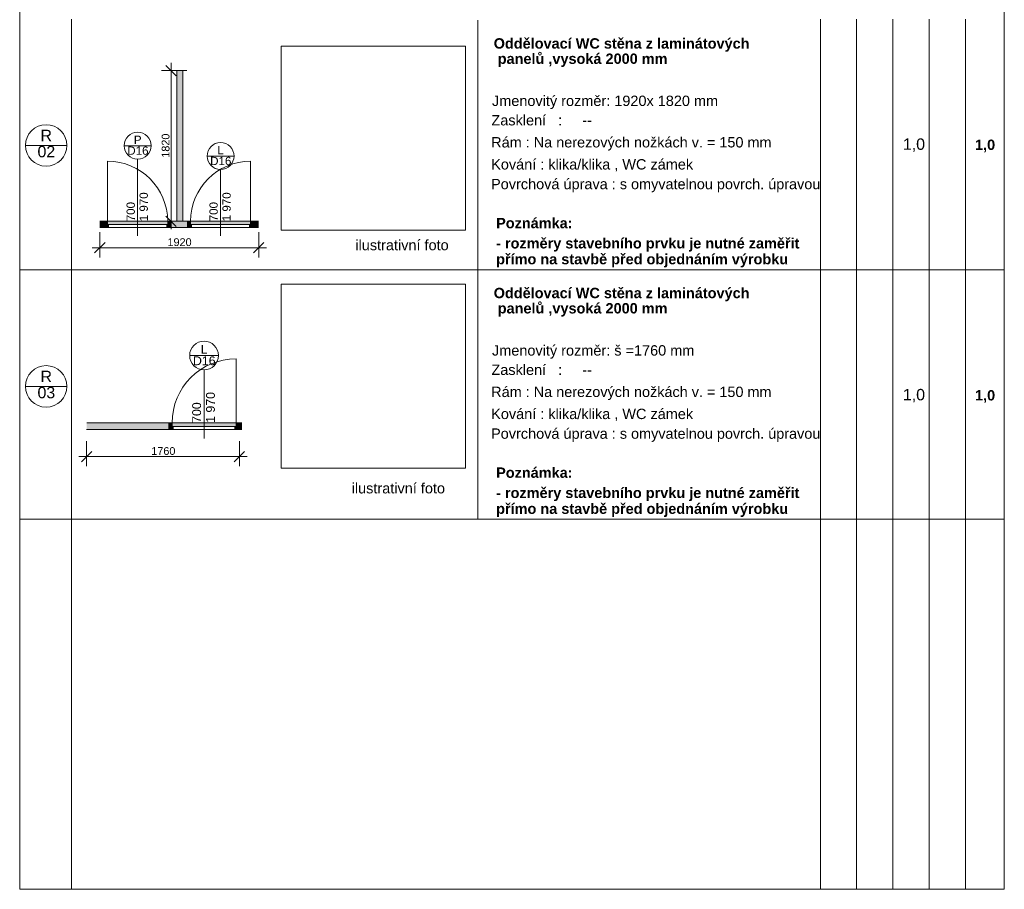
# Model space of a CAD drawing. Header units: millimetres. Extents: x 15381 to 191117, y -190522 to 367005.
# Tile 33 of 71: x 67117 to 86117, y 92233 to 109024. Entities that reach past the tile are written whole.
import ezdxf

# ---------------------------------------------------------------- set-up
doc = ezdxf.new("R2010")
doc.units = ezdxf.units.MM
doc.header["$MEASUREMENT"] = 0
doc.header["$XCLIPFRAME"] = 0
for name, color, linetype in [('Konstrukce - nosné', 7, 'Continuous'), ('Kresby a obrázky', 7, 'Continuous'), ('Kóty - SP', 7, 'Continuous'), ('Výplně – Řezové', 7, 'Continuous')]:
    doc.layers.add(name, color=color, linetype=linetype)
doc.styles.add('GENEROVANÝ_STYL_1', font='txt')
doc.styles.add('GENEROVANÝ_STYL_2', font='txt')
doc.styles.add('GENEROVANÝ_STYL_7', font='txt')
doc.dimstyles.new('GENEROVANÝ_STYL__8', dxfattribs={"dimtxt": 150, "dimasz": 190, "dimexe": 0.18, "dimexo": 300, "dimgap": 0, "dimtad": 1, "dimdec": 0, "dimzin": 0, "dimdsep": 46, "dimtxsty": 'GENEROVANÝ_STYL_7', "dimblk": 'ARROWHEAD_6', "dimblk1": 'ARROWHEAD_6', "dimblk2": 'ARROWHEAD_6', "dimcen": 0.09, "dimclrd": 154, "dimclre": 154, "dimclrt": 154, "dimazin": 0, "dimtfac": 1, "dimtdec": 4, "dimtmove": 0, "dimatfit": 3, "dimfxl": 1, "dimtolj": 1, "dimtzin": 0, "dimarcsym": 0})
doc.dimstyles.new('GENEROVANÝ_STYL__9', dxfattribs={"dimtxt": 150, "dimasz": 190, "dimexe": 0.18, "dimexo": 300, "dimgap": 0, "dimtad": 1, "dimtih": 1, "dimtoh": 1, "dimdec": 0, "dimzin": 0, "dimdsep": 46, "dimtxsty": 'GENEROVANÝ_STYL_7', "dimblk": 'ARROWHEAD_6', "dimblk1": 'ARROWHEAD_6', "dimblk2": 'ARROWHEAD_6', "dimcen": 0.09, "dimclrd": 154, "dimclre": 154, "dimclrt": 154, "dimazin": 0, "dimtfac": 1, "dimtdec": 4, "dimtmove": 0, "dimatfit": 3, "dimfxl": 1, "dimtolj": 1, "dimtzin": 0, "dimarcsym": 0})
picture_1 = doc.add_image_def('image9.jpg', size_in_pixel=(334, 365))

# ---------------------------------------------------------------- blocks, each defined once
blk = doc.blocks.new('*D30')
at = {"layer": 'Kóty - SP', "color": 154, "linetype": 'Continuous', "lineweight": 13}
for p, q in [((70140, 107941), (69940, 108141)), ((70040, 108041), (70040, 108191)), ((70340, 108041), (69852, 108041)), ((70040, 105132), (70040, 108041)), ((70340, 105132), (69852, 105132)), ((69940, 105232), (70140, 105032)), ((70040, 104982), (70040, 105132))]:
    blk.add_line(p, q, dxfattribs=at)
at = {"layer": 'Kóty - SP', "color": 154, "lineweight": 13, "insert": (70010, 106359), "char_height": 150, "attachment_point": 7, "rotation": 90, "style": 'GENEROVANÝ_STYL_7'}
blk.add_mtext('\\A1;{\\pql;\\fArial|b0|i0|c0|p38;1820}', dxfattribs=at)
blk = doc.blocks.new('ARROWHEAD_6')
at = {"color": 0, "linetype": 'Continuous', "lineweight": 0}
for p, q in [((0, 0), (-1, 0)), ((-0.5, -0.5), (0.5, 0.5))]:
    blk.add_line(p, q, dxfattribs=at)
blk = doc.blocks.new('*D31')
at = {"layer": 'Kóty - SP', "color": 154, "linetype": 'Continuous', "lineweight": 13}
for p, q in [((68664, 104434), (68664, 104922)), ((71729, 104434), (71729, 104922)), ((68764, 104722), (68564, 104522)), ((71629, 104522), (71829, 104722)), ((68514, 104622), (68664, 104622)), ((68664, 104622), (71729, 104622)), ((71729, 104622), (71879, 104622))]:
    blk.add_line(p, q, dxfattribs=at)
at = {"layer": 'Kóty - SP', "color": 154, "lineweight": 13, "insert": (69969, 104652), "char_height": 150, "attachment_point": 7, "style": 'GENEROVANÝ_STYL_7'}
blk.add_mtext('\\A1;{\\pql;\\fArial|b0|i0|c0|p38;1920}', dxfattribs=at)
blk = doc.blocks.new('*D32')
at = {"layer": 'Kóty - SP', "color": 154, "linetype": 'Continuous', "lineweight": 13}
for p, q in [((68409, 100402), (68409, 100889)), ((71357, 100402), (71357, 100889)), ((68259, 100589), (68409, 100589)), ((68509, 100689), (68309, 100489)), ((68409, 100589), (71357, 100589)), ((71257, 100489), (71457, 100689)), ((71357, 100589), (71507, 100589))]:
    blk.add_line(p, q, dxfattribs=at)
at = {"layer": 'Kóty - SP', "color": 154, "lineweight": 13, "insert": (69656, 100619), "char_height": 150, "attachment_point": 7, "style": 'GENEROVANÝ_STYL_7'}
blk.add_mtext('\\A1;{\\pql;\\fArial|b0|i0|c0|p38;1760}', dxfattribs=at)

msp = doc.modelspace()

# ---------------------------------------------------------------- hatches: boundary and pattern name
at = {"layer": 'Výplně – Řezové', "linetype": 'Continuous', "lineweight": 20, "true_color": 0xffaaaa}
for points in [[(70148.4, 108041.3), (70148.4, 105131.7), (70268.4, 105131.7), (70268.4, 108041.3)], [(68663.7, 105011.7), (68753.8, 105011.7), (68753.8, 105131.7), (68663.7, 105131.7)], [(68753.8, 105011.7), (68833.8, 105011.7), (68833.8, 105067.7), (68814.6, 105067.7), (68814.6, 105131.7), (68753.8, 105131.7)], [(69973, 105131.7), (68814.6, 105131.7), (68814.6, 105067.7), (69973, 105067.7)], [(69953.8, 105011.7), (70033.8, 105011.7), (70033.8, 105131.7), (69973, 105131.7), (69973, 105067.7), (69953.8, 105067.7)], [(70353.2, 105131.7), (70033.8, 105131.7), (70033.8, 105011.7), (70353.2, 105011.7)], [(70433.2, 105011.7), (70433.2, 105067.7), (70414, 105067.7), (70414, 105131.7), (70353.2, 105131.7), (70353.2, 105011.7)], [(70414, 105131.7), (70414, 105067.7), (71572.4, 105067.7), (71572.4, 105131.7)], [(71633.2, 105011.7), (71633.2, 105131.7), (71572.4, 105131.7), (71572.4, 105067.7), (71553.2, 105067.7), (71553.2, 105011.7)], [(71633.2, 105011.7), (71728.8, 105011.7), (71728.8, 105131.7), (71633.2, 105131.7)], [(68411.5, 101239), (68409.2, 101111.1), (69992.4, 101111.1), (69992.4, 101239)], [(70077.7, 101111.1), (70077.7, 101170.8), (70057.2, 101170.8), (70057.2, 101239), (69992.4, 101239), (69992.4, 101111.1)], [(70057.2, 101239), (70057.2, 101170.8), (71292.3, 101170.8), (71292.3, 101239)], [(71357.1, 101111.1), (71357.1, 101239), (71292.3, 101239), (71292.3, 101170.8), (71271.8, 101170.8), (71271.8, 101111.1)], [(71357.1, 101239), (71357.1, 101111.1), (71404.2, 101111.1), (71406.5, 101239)]]:
    msp.add_hatch(color=21, dxfattribs=at).paths.add_polyline_path(points)

# ---------------------------------------------------------------- linework, layer by layer
at = {"color": 7, "linetype": 'Continuous', "lineweight": 20}
for p, q in [((67117.4, 119933.2), (67117.4, 92233.2)), ((86117.4, 92233.2), (86117.4, 119933.2)), ((68117.4, 109033.2), (68117.4, 100633.2)), ((75958.1, 109015.4), (75958.1, 99377.6)), ((82567.4, 109033.2), (82567.4, 100633.2)), ((83267.4, 109033.2), (83267.4, 100633.2)), ((83967.4, 109033.2), (83967.4, 100633.2)), ((84667.4, 109033.2), (84667.4, 100633.2)), ((85367.4, 109033.2), (85367.4, 100633.2)), ((68028, 106596.8), (67228, 106596.8)), ((86117.4, 104196.5), (67117.4, 104196.5)), ((68028, 101944), (67228, 101944)), ((68117.4, 100633.2), (68117.4, 92233.2)), ((82567.4, 100633.2), (82567.4, 92233.2)), ((83267.4, 100633.2), (83267.4, 92233.2)), ((83967.4, 100633.2), (83967.4, 92233.2)), ((84667.4, 100633.2), (84667.4, 92233.2)), ((85367.4, 100633.2), (85367.4, 92233.2)), ((86117.4, 99377.6), (67117.4, 99377.6)), ((67117.4, 92233.2), (86117.4, 92233.2))]:
    msp.add_line(p, q, dxfattribs=at)
for centre in [(67628, 106596.8), (67628, 101944)]:
    msp.add_circle(centre, 400, dxfattribs=at)
at = {"layer": 'Konstrukce - nosné', "color": 1, "linetype": 'Continuous', "lineweight": 18}
for p, q in [((69133.8, 106591.2), (69653.8, 106591.2)), ((68814.6, 105131.7), (68814.6, 106290.1)), ((69393.8, 106331.2), (69393.8, 104851.7)), ((70733.2, 106391.2), (71253.2, 106391.2)), ((71572.4, 105131.7), (71572.4, 106290.1)), ((70993.2, 106131.2), (70993.2, 104851.7)), ((68753.8, 105131.7), (68753.8, 105011.7)), ((70033.8, 105131.7), (68753.8, 105131.7)), ((68753.8, 105011.7), (68753.8, 105131.7)), ((68753.8, 105131.7), (68814.6, 105131.7)), ((68753.8, 105131.7), (68753.8, 105011.7)), ((68753.8, 105131.7), (68753.8, 105011.7)), ((68814.6, 105131.7), (68814.6, 105067.7)), ((69973, 105131.7), (68814.6, 105131.7)), ((68814.6, 105131.7), (68814.6, 105067.7)), ((69973, 105067.7), (69973, 105131.7)), ((69973, 105131.7), (70033.8, 105131.7)), ((69973, 105067.7), (69973, 105131.7)), ((70033.8, 105131.7), (70033.8, 105011.7)), ((70033.8, 105131.7), (70033.8, 105011.7)), ((70033.8, 105131.7), (70033.8, 105011.7)), ((70033.8, 105131.7), (70033.8, 105011.7)), ((70353.2, 105011.7), (70353.2, 105131.7)), ((70353.2, 105131.7), (71633.2, 105131.7)), ((70414, 105131.7), (70353.2, 105131.7)), ((70353.2, 105131.7), (70353.2, 105011.7)), ((70353.2, 105011.7), (70353.2, 105131.7)), ((70353.2, 105011.7), (70353.2, 105131.7)), ((70414, 105067.7), (70414, 105131.7)), ((70414, 105131.7), (71572.4, 105131.7)), ((70414, 105067.7), (70414, 105131.7)), ((71633.2, 105131.7), (71572.4, 105131.7)), ((71572.4, 105131.7), (71572.4, 105067.7)), ((71572.4, 105131.7), (71572.4, 105067.7)), ((71633.2, 105011.7), (71633.2, 105131.7)), ((71633.2, 105011.7), (71633.2, 105131.7)), ((71633.2, 105011.7), (71633.2, 105131.7)), ((71633.2, 105011.7), (71633.2, 105131.7)), ((70033.8, 105011.7), (68753.8, 105011.7)), ((68833.8, 105011.7), (68753.8, 105011.7)), ((68814.6, 105067.7), (68833.8, 105067.7)), ((68814.6, 105067.7), (69973, 105067.7)), ((68833.8, 105067.7), (68833.8, 105011.7)), ((69953.8, 105011.7), (69953.8, 105067.7)), ((69953.8, 105067.7), (69973, 105067.7)), ((70033.8, 105011.7), (69953.8, 105011.7)), ((70353.2, 105011.7), (71633.2, 105011.7)), ((70353.2, 105011.7), (70433.2, 105011.7)), ((70433.2, 105067.7), (70414, 105067.7)), ((71572.4, 105067.7), (70414, 105067.7)), ((70433.2, 105011.7), (70433.2, 105067.7)), ((71572.4, 105067.7), (71553.2, 105067.7)), ((71553.2, 105067.7), (71553.2, 105011.7)), ((71553.2, 105011.7), (71633.2, 105011.7)), ((70397.6, 102539.7), (70952, 102539.7)), ((71292.3, 101239), (71292.3, 102474.1)), ((70674.8, 102262.5), (70674.8, 100940.5)), ((69992.4, 101239), (69992.4, 101111.1)), ((69992.4, 101239), (71357.1, 101239)), ((70057.2, 101239), (69992.4, 101239)), ((69992.4, 101239), (69992.4, 101111.1)), ((69992.4, 101239), (69992.4, 101111.1)), ((69992.4, 101239), (69992.4, 101111.1)), ((69992.4, 101111.1), (71357.1, 101111.1)), ((69992.4, 101111.1), (70077.7, 101111.1)), ((70057.2, 101170.8), (70057.2, 101239)), ((70057.2, 101239), (71292.3, 101239)), ((70057.2, 101170.8), (70057.2, 101239)), ((70077.7, 101170.8), (70057.2, 101170.8)), ((71292.3, 101170.8), (70057.2, 101170.8)), ((70077.7, 101111.1), (70077.7, 101170.8)), ((71292.3, 101170.8), (71271.8, 101170.8)), ((71271.8, 101170.8), (71271.8, 101111.1)), ((71271.8, 101111.1), (71357.1, 101111.1)), ((71357.1, 101239), (71292.3, 101239)), ((71292.3, 101239), (71292.3, 101170.8)), ((71292.3, 101239), (71292.3, 101170.8)), ((71357.1, 101239), (71357.1, 101111.1)), ((71357.1, 101111.1), (71357.1, 101239)), ((71357.1, 101239), (71357.1, 101111.1)), ((71357.1, 101239), (71357.1, 101111.1))]:
    msp.add_line(p, q, dxfattribs=at)
for points in [[(70148.4, 108041.3), (70148.4, 105131.7)], [(70268.4, 105131.7), (70268.4, 108041.3)], [(68753.8, 105131.7), (68663.7, 105131.7)], [(70148.4, 105131.7), (70033.8, 105131.7)], [(70353.2, 105131.7), (70268.4, 105131.7)], [(71728.8, 105131.7), (71633.2, 105131.7)], [(68663.7, 105011.7), (68753.8, 105011.7)], [(70033.8, 105011.7), (70353.2, 105011.7)], [(71633.2, 105011.7), (71728.8, 105011.7)], [(68409.2, 101111.1), (69992.4, 101111.1)], [(69992.4, 101239), (68411.5, 101239)], [(71406.5, 101239), (71357.1, 101239)], [(71357.1, 101111.1), (71404.2, 101111.1)]]:
    msp.add_lwpolyline(points, dxfattribs=at)
for points in [[(69653.8, 106591.2, 1), (69133.8, 106591.2, 1)], [(71253.2, 106391.2, 1), (70733.2, 106391.2, 1)], [(70952, 102539.7, 1), (70397.6, 102539.7, 1)]]:
    msp.add_lwpolyline(points, format="xyb", close=True, dxfattribs=at)
for centre, radius, start, end in [((68814.6, 105131.7), 1158.4, 0, 90), ((71572.4, 105131.7), 1158.4, 90, 180), ((71292.3, 101239), 1235.1, 90, 180)]:
    msp.add_arc(centre, radius, start, end, dxfattribs=at)

# ---------------------------------------------------------------- texts
at = {"color": 7, "linetype": 'Continuous', "lineweight": 20, "char_height": 200, "attachment_point": 7, "line_spacing_factor": 0.884766, "style": 'GENEROVANÝ_STYL_2'}
for insert in [(76264, 108110.7), (76264, 103291.8)]:
    msp.add_mtext('\\A1;{\\pql;\\fArial|b1|i0|c238|p38;Oddělovací WC stěna z laminátových\\P\\pql;\\fArial|b1|i0|c238|p38; panelů ,vysok\\fArial|b1|i0|c238|p38;á\\fArial|b1|i0|c238|p38; 2000 mm}', dxfattribs=dict(at, insert=insert))
at = {"color": 7, "linetype": 'Continuous', "lineweight": 20}
for s, insert, char_height, attachment_point, style in [('\\A1;{\\pql;\\fArial|b0|i0|c238|p38;Jmenovitý rozměr\\fArial|b0|i0|c238|p38;: 1920x 1820 mm}', (76231.5, 107297.3), 200, 7, 'GENEROVANÝ_STYL_1'), ('\\A1;{\\pql;\\fArial|b0|i0|c238|p38;Zasklení  \\fArial|b0|i0|c238|p38;\\H0.996453x; :     --   }', (76220.2, 106980.3), 200, 7, 'GENEROVANÝ_STYL_1'), ('\\A1;{\\pql;\\fArial|b0|i0|c238|p38;R}', (67519.3, 106678.1), 220, 7, 'GENEROVANÝ_STYL_1'), ('\\A1;{\\pql;\\fArial|b0|i0|c238|p38;Rám\\fArial|b0|i0|c238|p38;\\H0.996453x; : Na nerezových nožkách v. = \\fArial|b0|i0|c238|p38;15\\fArial|b0|i0|c238|p38;0 mm  }', (76215.6, 106497), 200, 7, 'GENEROVANÝ_STYL_1'), ('\\A1;{\\pql;\\fArial|b0|i0|c238|p38;1\\fArial|b0|i0|c238|p38;,0}', (84160.3, 106470.5), 220, 7, 'GENEROVANÝ_STYL_1'), ('\\A1;{\\pql;\\fArial|b1|i0|c238|p38;1,0}', (85552.2, 106463.6), 200, 7, 'GENEROVANÝ_STYL_2'), ('\\A1;{\\pql;\\fArial|b0|i0|c238|p38;0\\fArial|b0|i0|c238|p38;2}', (67461, 106364.1), 220, 7, 'GENEROVANÝ_STYL_1'), ('\\A1;{\\pql;\\fArial|b0|i0|c238|p38;Kování\\fArial|b0|i0|c238|p38; : klika/klika , WC zámek}', (76215.6, 106094.3), 200, 7, 'GENEROVANÝ_STYL_1'), ('\\A1;{\\pql;\\fArial|b0|i0|c238|p38;Povrchová úprava : \\fArial|b0|i0|c238|p38;\\H0.996649x;s omyvatelnou povrch. úpravou\\fArial|b1|i0|c238|p38; }', (76213.5, 105690.8), 200, 7, 'GENEROVANÝ_STYL_1'), ('\\A1;{\\pql;\\fArial|b1|i0|c238|p38;Poznámka:}', (76311, 104994.8), 200, 7, 'GENEROVANÝ_STYL_2'), ('\\A1;{\\pqr;\\fArial|b0|i0|c238|p38;ilustrativní foto}', (75395.3, 104570), 200, 9, 'GENEROVANÝ_STYL_1'), ('\\A1;{\\pql;\\fArial|b0|i0|c238|p38;Jmenovitý rozměr: \\fArial|b0|i0|c238|p38;š =1760\\fArial|b0|i0|c238|p38; mm}', (76231.5, 102478.4), 200, 7, 'GENEROVANÝ_STYL_1'), ('\\A1;{\\pql;\\fArial|b0|i0|c238|p38;R}', (67519.3, 102025.4), 220, 7, 'GENEROVANÝ_STYL_1'), ('\\A1;{\\pql;\\fArial|b0|i0|c238|p38;Zasklení  \\fArial|b0|i0|c238|p38;\\H0.996453x; :     --   }', (76220.2, 102161.5), 200, 7, 'GENEROVANÝ_STYL_1'), ('\\A1;{\\pql;\\fArial|b0|i0|c238|p38;0\\fArial|b0|i0|c238|p38;3}', (67461, 101711.2), 220, 7, 'GENEROVANÝ_STYL_1'), ('\\A1;{\\pql;\\fArial|b0|i0|c238|p38;Rám\\fArial|b0|i0|c238|p38;\\H0.996453x; : Na nerezových nožkách v. = \\fArial|b0|i0|c238|p38;15\\fArial|b0|i0|c238|p38;0 mm  }', (76215.6, 101678.1), 200, 7, 'GENEROVANÝ_STYL_1'), ('\\A1;{\\pql;\\fArial|b0|i0|c238|p38;1\\fArial|b0|i0|c238|p38;,0}', (84160.3, 101633.8), 220, 7, 'GENEROVANÝ_STYL_1'), ('\\A1;{\\pql;\\fArial|b1|i0|c238|p38;1,0}', (85552.2, 101626.9), 200, 7, 'GENEROVANÝ_STYL_2'), ('\\A1;{\\pql;\\fArial|b0|i0|c238|p38;Kování\\fArial|b0|i0|c238|p38; : klika/klika , WC zámek}', (76215.6, 101275.5), 200, 7, 'GENEROVANÝ_STYL_1'), ('\\A1;{\\pql;\\fArial|b0|i0|c238|p38;Povrchová úprava : \\fArial|b0|i0|c238|p38;\\H0.996649x;s omyvatelnou povrch. úpravou\\fArial|b1|i0|c238|p38; }', (76213.5, 100872), 200, 7, 'GENEROVANÝ_STYL_1'), ('\\A1;{\\pql;\\fArial|b1|i0|c238|p38;Poznámka:}', (76311, 100175.9), 200, 7, 'GENEROVANÝ_STYL_2'), ('\\A1;{\\pqr;\\fArial|b0|i0|c238|p38;ilustrativní foto}', (75324.4, 99874.8), 200, 9, 'GENEROVANÝ_STYL_1')]:
    msp.add_mtext(s, dxfattribs=dict(at, insert=insert, char_height=char_height, attachment_point=attachment_point, style=style))
at = {"color": 7, "linetype": 'Continuous', "lineweight": 20, "char_height": 200, "width": 6114.341, "attachment_point": 7, "line_spacing_factor": 0.917839, "style": 'GENEROVANÝ_STYL_2'}
for insert in [(76311, 104241), (76311, 99422.1)]:
    msp.add_mtext('\\A1;{\\pql;\\fArial|b1|i0|c238|p38;- rozměry stavebního prvku je nutné zaměřit přímo\\fArial|b1|i0|c238|p38; na stavbě před objednáním výrobku}', dxfattribs=dict(at, insert=insert))
at = {"layer": 'Konstrukce - nosné', "color": 154, "linetype": 'Continuous', "lineweight": 13, "attachment_point": 4, "style": 'GENEROVANÝ_STYL_1'}
for s, insert, char_height in [('\\A1;{\\pql;\\pt0;\\fArial|b0|i0|c238|p38;P}', (69320.7, 106704.4), 160), ('\\A1;{\\pql;\\pt0;\\fArial|b0|i0|c238|p38;D16}', (69193.4, 106495.1), 160), ('\\A1;{\\pql;\\pt0;\\fArial|b0|i0|c238|p38;L}', (70932.5, 106504.3), 160), ('\\A1;{\\pql;\\pt0;\\fArial|b0|i0|c238|p38;D16}', (70792.8, 106295), 160), ('\\A1;{\\pql;\\pt0;\\fArial|b0|i0|c238|p38;L}', (70610.1, 102660.4), 170.588), ('\\A1;{\\pql;\\pt0;\\fArial|b0|i0|c238|p38;D16}', (70461.1, 102437.2), 170.588)]:
    msp.add_mtext(s, dxfattribs=dict(at, insert=insert, char_height=char_height))
at = {"layer": 'Konstrukce - nosné', "color": 154, "linetype": 'Continuous', "lineweight": 13, "rotation": 90, "style": 'GENEROVANÝ_STYL_1'}
for s, insert, char_height, attachment_point in [('\\A1;{\\pql;\\pt0;\\fArial|b0|i0|c238|p38;1\xa0970}', (69430.4, 105131.7), 160, 1), ('\\A1;{\\pql;\\pt0;\\fArial|b0|i0|c238|p38;1\xa0970}', (71029.7, 105131.7), 160, 1), ('\\A1;{\\pql;\\pt0;\\fArial|b0|i0|c238|p38;700}', (69341.6, 105131.7), 160, 7), ('\\A1;{\\pql;\\pt0;\\fArial|b0|i0|c238|p38;700}', (70940.9, 105131.7), 160, 7), ('\\A1;{\\pql;\\pt0;\\fArial|b0|i0|c238|p38;1\xa0970}', (70713.8, 101239), 170.588, 1), ('\\A1;{\\pql;\\pt0;\\fArial|b0|i0|c238|p38;700}', (70619.1, 101239), 170.588, 7)]:
    msp.add_mtext(s, dxfattribs=dict(at, insert=insert, char_height=char_height, attachment_point=attachment_point))

# ---------------------------------------------------------------- dimensions: what is measured, and where the dimension line sits
at = {"layer": 'Kóty - SP', "color": 154, "linetype": 'Continuous', "lineweight": 13}
dim = msp.add_linear_dim(base=(70039.7, 108041.3), p1=(70148.4, 105131.7), p2=(70148.4, 108041.3), angle=90, text='1820', dimstyle='GENEROVANÝ_STYL__8', dxfattribs=at)
dim.commit()
dim.dimension.update_dxf_attribs({"geometry": '*D30', "text_midpoint": (69934.7, 106587.5), "dimtype": 160, "text_rotation": 90})
for base, p1, p2, text, picture, middle in [((71728.8, 104621.8), (68663.7, 105011.7), (71728.8, 105011.7), '1920', '*D31', (70197.3, 104726.8)), ((71357.1, 100589.3), (68409.2, 101111.1), (71357.1, 101111.1), '1760', '*D32', (69884.2, 100694.3))]:
    dim = msp.add_linear_dim(base=base, p1=p1, p2=p2, text=text, dimstyle='GENEROVANÝ_STYL__9', dxfattribs=at)
    dim.commit()
    dim.dimension.update_dxf_attribs({"geometry": picture, "text_midpoint": middle, "dimtype": 160})

# ---------------------------------------------------------------- pictures from other files: only their frames are drawn
at = {"layer": 'Kresby a obrázky', "linetype": 'Continuous', "lineweight": 0}
image = msp.add_image(picture_1, insert=(72166.1, 104958.4), size_in_units=(3554.3, 3554.3), dxfattribs=at)
image.set_boundary_path([(-0.5, -0.5), (333.5, 364.5)])
image = msp.add_image(picture_1, insert=(72166.1, 100364.3), size_in_units=(3554.3, 3554.3), dxfattribs=at)
image.set_boundary_path([(-0.5, -0.5), (333.5, 364.5)])

doc.saveas('drawing.dxf')
